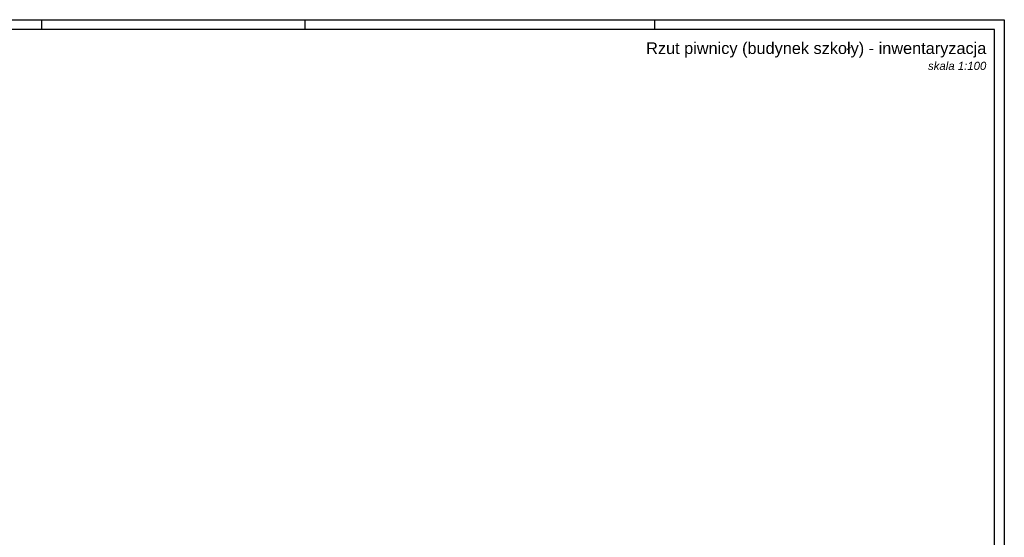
# Model space of a CAD drawing. Header units: millimetres. Extents: x 0 to 111311, y -48878 to -25280.
# Tile 57 of 161: x 68179 to 73248, y -29556 to -26891. Entities that reach past the tile are written whole.
import ezdxf

# ---------------------------------------------------------------- set-up
doc = ezdxf.new("R2010")
doc.units = ezdxf.units.MM
doc.layers.add('e-cad_opisy', color=7, linetype='Continuous')
doc.layers.add('OPIS', color=7, linetype='Continuous', lineweight=5)
doc.styles.get("Standard").update_dxf_attribs({"font": 'arial.ttf'})

# ---------------------------------------------------------------- blocks, each defined once
blk = doc.blocks.new('A1_poziom')
at = {"ltscale": 0.8}
for p, q in [((345.5, 589), (345.5, 594)), ((481, 589), (481, 594)), ((661, 589), (661, 594))]:
    blk.add_line(p, q, dxfattribs=at)
for points in [[(0, 0), (0, 297), (25, 297), (25, 594), (841, 594), (841, 0)], [(30, 5), (836, 5), (836, 589), (30, 589)]]:
    blk.add_lwpolyline(points, close=True)

msp = doc.modelspace()

# ---------------------------------------------------------------- block references
at = {"layer": 'e-cad_opisy', "ltscale": 4, "xscale": 10, "yscale": 10, "zscale": 10}
msp.add_blockref('A1_poziom', (64838.495, -32831.019), dxfattribs=at)

# ---------------------------------------------------------------- texts
at = {"layer": 'OPIS', "insert": (72090.517, -27078.997, 0), "char_height": 60, "width": 2130.68253, "attachment_point": 5}
msp.add_mtext('\\pxqr;{\\C7;Rzut piwnicy (budynek szkoły) - inwentaryzacja\\P\\fArial|b0|i1|c238|p34;\\H0.7x;skala 1:100}', dxfattribs=at)

doc.saveas('drawing.dxf')
